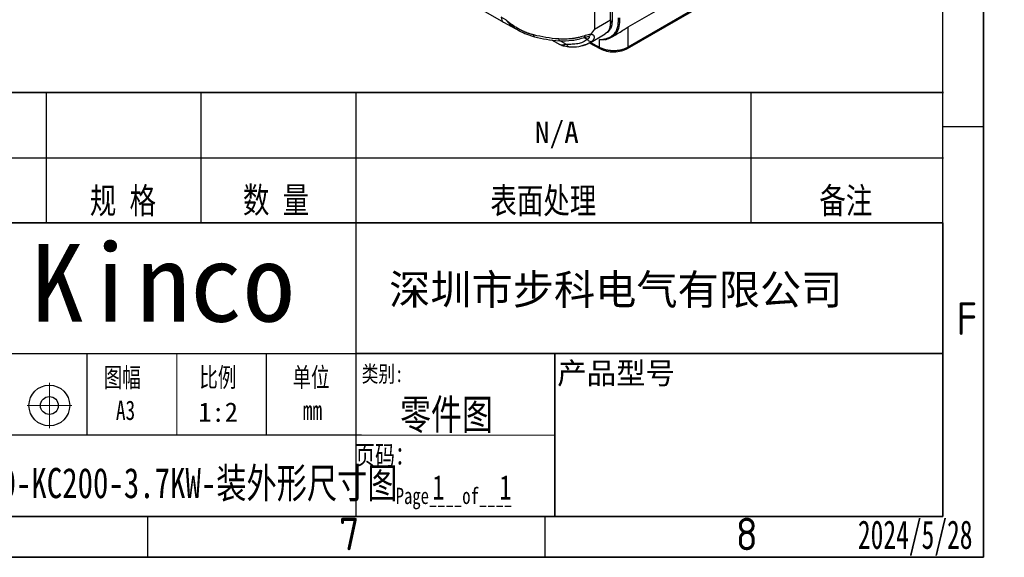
# Model space of a CAD drawing. Header units: millimetres. Extents: x 0 to 423, y 0 to 297.
# Tile 13 of 32: x 302 to 423, y 0 to 66. Entities that reach past the tile are written whole.
import ezdxf

# ---------------------------------------------------------------- set-up
doc = ezdxf.new("R2010")
doc.units = ezdxf.units.MM
doc.linetypes.add('CENTERX2', pattern=[20.32, 12.7, -2.54, 2.54, -2.54])
doc.layers.add('中心线', color=1, linetype='CENTERX2')
doc.layers.add('实线', color=2, linetype='Continuous', lineweight=25)
doc.styles.add('SLDTEXTSTYLE1', font='ISOCP')
doc.styles.add('SLDTEXTSTYLE10', font='SIMSUN.TTC', dxfattribs={"width": 0.75, "bigfont": 'bigfont'})
doc.styles.add('SLDTEXTSTYLE11', font='SIMSUN.TTC', dxfattribs={"width": 0.7, "bigfont": 'bigfont'})
doc.styles.add('SLDTEXTSTYLE12', font='SIMSUN.TTC', dxfattribs={"width": 0.729167})
doc.styles.add('SLDTEXTSTYLE15', font='HYSWLONGFANGSONG.TTF', dxfattribs={"width": 0.874533})
doc.styles.add('SLDTEXTSTYLE2', font='HYSWLONGFANGSONG.TTF', dxfattribs={"bigfont": 'bigfont'})
doc.styles.add('SLDTEXTSTYLE4', font='仿宋_GB2312', dxfattribs={"bigfont": 'bigfont'})
doc.styles.add('SLDTEXTSTYLE5', font='SIMSUN.TTC')
doc.styles.add('SLDTEXTSTYLE7', font='SIMSUN.TTC')
doc.styles.add('SLDTEXTSTYLE8', font='仿宋_GB2312', dxfattribs={"width": 0.729167})
doc.styles.add('SLDTEXTSTYLE9', font='SIMSUN.TTC', dxfattribs={"width": 0.75})

# ---------------------------------------------------------------- blocks, each defined once
blk = doc.blocks.new('SW_NOTE_0_11')
at = {"color": 0, "linetype": 'Continuous', "lineweight": 18, "insert": (1.62, 5.16), "char_height": 4, "attachment_point": 2, "style": 'SLDTEXTSTYLE1'}
blk.add_mtext('F', dxfattribs=at)
blk = doc.blocks.new('SW_NOTE_0_23')
at = {"color": 0, "linetype": 'Continuous', "lineweight": 18, "insert": (1.5, 5.16), "char_height": 4, "attachment_point": 2, "style": 'SLDTEXTSTYLE1'}
blk.add_mtext('7', dxfattribs=at)
blk = doc.blocks.new('SW_NOTE_0_25')
at = {"color": 0, "linetype": 'Continuous', "lineweight": 18, "insert": (1.5, 5.16), "char_height": 4, "attachment_point": 2, "style": 'SLDTEXTSTYLE1'}
blk.add_mtext('8', dxfattribs=at)
blk = doc.blocks.new('GB_A3_A')
at = {"color": 3, "lineweight": 35, "true_color": 0x00ff00}
for p, q in [((420, 297), (420, 0)), ((420, 0), (0, 0))]:
    blk.add_line(p, q, dxfattribs=at)
at = {"lineweight": 25}
for p, q in [((415, 5), (415, 292)), ((25, 5), (415, 5))]:
    blk.add_line(p, q, dxfattribs=at)
at = {"color": 1, "lineweight": 25}
for p, q in [((420, 52.83), (415, 52.83)), ((317.5, 0), (317.5, 5)), ((366.25, 0), (366.25, 5))]:
    blk.add_line(p, q, dxfattribs=at)
for q in [(420, 10), (410, 0)]:
    blk.add_line((420, 0), q)
at = {"color": 190, "linetype": 'Continuous', "lineweight": 18, "true_color": 0x8000ff}
for name, p in [('SW_NOTE_0_11', (416.34, 26.12)), ('SW_NOTE_0_23', (340.71, -0.3)), ('SW_NOTE_0_25', (389.46, -0.3))]:
    blk.add_blockref(name, p, dxfattribs=at)

msp = doc.modelspace()

# ---------------------------------------------------------------- linework, layer by layer
at = {"color": 7, "linetype": 'Continuous', "lineweight": 35}
for p, q in [((235.069, 57.0253), (415.069, 57.0253)), ((235.069, 41.0253), (415, 41.0253)), ((415, 41.0253), (415, 5)), ((343.069, 25.0293), (415.069, 25.0293)), ((367.4224, 24.9816), (367.4224, 5.0253)), ((415, 5), (235.069, 5))]:
    msp.add_line(p, q, dxfattribs=at)
at = {"color": 7, "linetype": 'Continuous', "lineweight": 25}
for p, q in [((305.0589, 41.0253), (305.0589, 57.0253)), ((324.0589, 41.0253), (324.0589, 57.0253)), ((343.0589, 41.0253), (343.0589, 57.0253)), ((391.4932, 41.0253), (391.4932, 57.0253)), ((235.069, 49.0253), (415.069, 49.0253)), ((343.0589, 5.0253), (343.0589, 41.0253)), ((235.069, 25.0253), (343.069, 25.0253)), ((310.069, 15.0237), (310.069, 25.0253)), ((332.069, 15.0237), (332.069, 25.0253)), ((235.7269, 15.0253), (343.7269, 15.0253)), ((343.7269, 15.0253), (367.4224, 15.0035))]:
    msp.add_line(p, q, dxfattribs=at)
at = {"color": 7, "linetype": 'Continuous', "lineweight": 18}
msp.add_line((321.069, 25.0253), (321.069, 15.0253), dxfattribs=at)
at = {"color": 3, "linetype": 'Continuous', "lineweight": 25, "true_color": 0x00ff00}
for radius in [2.5, 1.1]:
    msp.add_circle((305.429, 18.6239), radius, dxfattribs=at)
at = {"layer": '中心线', "color": 1, "linetype": 'CENTERX2', "lineweight": 18}
for p, q in [((305.429, 21.4054), (305.429, 15.8425)), ((302.6915, 18.6239), (308.1665, 18.6239))]:
    msp.add_line(p, q, dxfattribs=at)
at = {"layer": '实线', "color": 2, "linetype": 'Continuous', "lineweight": 25, "true_color": 0xffff00}
for p, q in [((374.2485, 65.9552), (374.2485, 85.8992)), ((374.4341, 86.1696), (374.4341, 65.7355)), ((372.267, 84.7553), (372.267, 64.8113)), ((340.6226, 77.5102), (361.1297, 65.6718)), ((376.4243, 65.0773), (387.6588, 71.5628)), ((376.3414, 62.4385), (387.5759, 68.9241)), ((387.6588, 69.1072), (376.4243, 62.6216)), ((361.3972, 65.9741), (360.8595, 66.2674)), ((361.1378, 65.6671), (363.0886, 64.603)), ((372.267, 64.8113), (374.2485, 65.9552)), ((374.4341, 65.7355), (374.1531, 65.5733)), ((371.6554, 63.0875), (373.614, 64.2182)), ((374, 64.5038), (373.6014, 64.2391)), ((373.8647, 64.4258), (373.9999, 64.5039)), ((374.3685, 63.8205), (374.9803, 64.1736)), ((376.4243, 62.6216), (376.4243, 65.0773)), ((367.0042, 63.5041), (368.0281, 62.9456)), ((368.8457, 62.948), (368.0125, 63.4025)), ((370.8814, 62.8389), (371.5618, 63.0354)), ((371.3931, 63.5592), (370.9811, 63.7839)), ((371.5534, 63.9068), (371.56, 63.9097)), ((371.6207, 63.1471), (373.0058, 62.3956)), ((371.6219, 63.1477), (372.0225, 63.3555)), ((371.8152, 63.1798), (372.9184, 62.5812)), ((372.9184, 62.5812), (372.9184, 63.5253)), ((373.5724, 63.546), (373.6026, 63.5499))]:
    msp.add_line(p, q, dxfattribs=at)
for points, knots in [([(360.8595, 66.2675), (360.8752, 66.1407), (360.9066, 65.8872), (361.0293, 65.6917), (361.1287, 65.6723), (361.1288, 65.6723)], [0, 0, 0, 0, 0.49994894, 0.99989787, 1, 1, 1, 1]), ([(360.8595, 66.2674), (360.8751, 66.1404), (360.9064, 65.8863), (361.0326, 65.6898), (361.1359, 65.6707), (361.1395, 65.6701)], [0, 0, 0, 0, 0.49132826, 0.98263226, 1, 1, 1, 1]), ([(364.8452, 64.0981), (364.7874, 64.1125), (364.6747, 64.1405), (364.5106, 64.1874), (364.3554, 64.2357), (364.2091, 64.2851), (364.0715, 64.3348), (363.9426, 64.3842), (363.8222, 64.4329), (363.7103, 64.4803), (363.6066, 64.5261), (363.5112, 64.5697), (363.4239, 64.611), (363.3447, 64.6495), (363.2733, 64.6851), (363.2098, 64.7175), (363.1539, 64.7466), (363.0417, 64.8059), (362.872, 64.8996), (362.5689, 65.0794), (362.2018, 65.3196), (361.853, 65.5801), (361.6211, 65.7731), (361.5082, 65.8725), (361.4525, 65.923), (361.4248, 65.9485), (361.411, 65.9613), (361.4031, 65.9686), (361.3992, 65.9723), (361.3972, 65.9741)], [0, 0, 0, 0, 0.04522037, 0.08833041, 0.12934031, 0.16825547, 0.20507793, 0.23980739, 0.27244213, 0.30297974, 0.33141738, 0.35775211, 0.38198105, 0.40410139, 0.42411057, 0.44200663, 0.45778821, 0.47145437, 0.53754558, 0.60366139, 0.73662594, 0.86836809, 0.93407802, 0.96699703, 0.98348606, 0.99173967, 0.99586896, 0.99793426, 1, 1, 1, 1]), ([(361.3972, 65.9741), (361.5537, 65.8019), (361.848, 65.4779), (362.4066, 65.0135), (362.8265, 64.7603), (363.069, 64.6141)], [0, 0, 0, 0, 0.32419384, 0.60979305, 1, 1, 1, 1]), ([(372.9184, 63.5253), (372.9682, 63.5281), (373.0668, 63.5336), (373.2108, 63.548), (373.35, 63.5668), (373.4843, 63.5903), (373.6136, 63.6185), (373.738, 63.6514), (373.8575, 63.689), (373.972, 63.7312), (374.0816, 63.7782), (374.1863, 63.8298), (374.2861, 63.8862), (374.3809, 63.9472), (374.4708, 64.0129), (374.5558, 64.0833), (374.6665, 64.1872), (374.795, 64.3339), (374.974, 64.6045), (375.1058, 64.9205), (375.1798, 65.2874), (375.2103, 65.5676), (375.2242, 65.8732), (375.2254, 66.0786), (375.2261, 66.1917)], [0, 0, 0, 0, 0.0382571, 0.07573429, 0.11245258, 0.14843435, 0.18370333, 0.21828475, 0.25220537, 0.28549354, 0.31817925, 0.3502942, 0.38187178, 0.41294713, 0.44355711, 0.47374029, 0.50353691, 0.56727001, 0.62977169, 0.75477456, 0.81347807, 0.87738534, 0.93255174, 1, 1, 1, 1]), ([(374.2485, 65.9552), (374.2484, 65.9185), (374.2481, 65.846), (374.2454, 65.7408), (374.2412, 65.6397), (374.2352, 65.543), (374.2233, 65.3996), (374.2004, 65.2183), (374.1616, 65.0281), (374.1158, 64.8725), (374.0659, 64.7431), (374.0073, 64.6251), (373.9406, 64.5174), (373.8903, 64.4566), (373.8648, 64.4257)], [0, 0, 0, 0, 0.05199033, 0.10291501, 0.15281766, 0.20174464, 0.24974513, 0.3762298, 0.49954668, 0.59411463, 0.69098468, 0.7906356, 0.89350736, 1, 1, 1, 1]), ([(374.4341, 65.7355), (374.4338, 65.7026), (374.4331, 65.6368), (374.4277, 65.541), (374.419, 65.4477), (374.4068, 65.357), (374.3911, 65.2688), (374.372, 65.1832), (374.3493, 65.1002), (374.3146, 64.9934), (374.2631, 64.8678), (374.1883, 64.7312), (374.1017, 64.6079), (374.034, 64.5386), (374, 64.5038)], [0, 0, 0, 0, 0.06284991, 0.12539692, 0.18774259, 0.24998947, 0.31224058, 0.37459894, 0.43716701, 0.50004627, 0.62538105, 0.74993794, 0.87453764, 1, 1, 1, 1]), ([(375.3663, 66.1923), (375.3603, 65.8263), (375.348, 65.0836), (374.9817, 64.2578), (374.5616, 63.9631), (374.3653, 63.8254)], [0, 0, 0, 0, 0.34116636, 0.6921155, 1, 1, 1, 1]), ([(363.0663, 64.6152), (363.3692, 64.4603), (363.9774, 64.1491), (364.605, 63.9695), (364.92, 63.8793)], [0, 0, 0, 0, 0.4979538, 1, 1, 1, 1]), ([(364.9206, 63.8818), (364.9163, 63.8829), (364.9009, 63.8868), (364.8805, 63.9151), (364.8537, 63.976), (364.8485, 64.05), (364.8452, 64.0981)], [0, 0, 0, 0, 0.09074932, 0.32989507, 0.56438778, 1, 1, 1, 1]), ([(371.1528, 64.0261), (370.912, 63.9394), (370.5327, 63.8265), (369.9973, 63.715), (369.5807, 63.6516), (369.157, 63.6107), (368.5941, 63.5848), (368.1754, 63.5938), (367.9012, 63.6097)], [-0.000000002, -0.000000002, -0.000000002, -0.000000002, 0.125, 0.1875, 0.25, 0.3125, 0.375, 0.49999999, 0.49999999, 0.49999999, 0.49999999]), ([(371.065, 63.806), (371.0694, 63.8073), (371.0878, 63.8126), (371.1121, 63.842), (371.1447, 63.9046), (371.1496, 63.9782), (371.1528, 64.0261)], [0, 0, 0, 0, 0.07612716, 0.31898471, 0.55716573, 1, 1, 1, 1]), ([(371.8067, 64.1475), (371.7811, 64.0988), (371.7302, 64.002), (371.6323, 63.9233), (371.5675, 63.9143), (371.547, 63.9115)], [0, 0, 0, 0, 0.41010009, 0.81395852, 1, 1, 1, 1]), ([(371.8067, 64.1475), (371.8089, 64.1526), (371.8136, 64.163), (371.8205, 64.1727), (371.824, 64.1778)], [0, 0, 0, 0, 0.48617636, 1, 1, 1, 1]), ([(372.0223, 63.3558), (372.0395, 63.3722), (372.0733, 63.4045), (372.1169, 63.4529), (372.1545, 63.4999), (372.1861, 63.545), (372.2121, 63.588), (372.2331, 63.6287), (372.2718, 63.72), (372.2877, 63.8235), (372.2544, 63.945), (372.2093, 64.0136), (372.1465, 64.0681), (372.0894, 64.1022), (372.0184, 64.1291), (371.9465, 64.1445), (371.8766, 64.1509), (371.8291, 64.1486), (371.8067, 64.1475)], [0, 0, 0, 0, 0.04820626, 0.09466793, 0.13923701, 0.18179911, 0.22226888, 0.26058539, 0.29670707, 0.4805122, 0.55619741, 0.67488087, 0.71956638, 0.78799925, 0.84977471, 0.90556812, 0.95557678, 1, 1, 1, 1]), ([(374.9745, 64.1841), (375.0683, 64.2344), (375.3909, 64.4074), (375.9019, 64.7613), (376.2667, 64.982), (376.4243, 65.0773)], [0, 0, 0, 0, 0.1890895, 0.64987592, 1, 1, 1, 1]), ([(364.9199, 63.8794), (365.4045, 63.7664), (366.3791, 63.5392), (367.4214, 63.4451), (367.9454, 63.3978)], [0, 0, 0, 0, 0.49723302, 1, 1, 1, 1]), ([(367.9012, 63.6097), (367.9026, 63.5622), (367.9048, 63.4891), (367.9132, 63.431), (367.9199, 63.404), (367.925, 63.4018), (367.9268, 63.401)], [0, 0, 0, 0, 0.41913493, 0.64467494, 0.8746708, 1, 1, 1, 1]), ([(367.9072, 63.3997), (368.46, 63.3881), (369.5696, 63.3647), (370.5658, 63.6571), (371.0658, 63.8039)], [0, 0, 0, 0, 0.49816003, 1, 1, 1, 1]), ([(367.9773, 62.9742), (368.1203, 62.9041), (368.4076, 62.7631), (368.8777, 62.6975), (369.1139, 62.6646)], [0, 0, 0, 0, 0.49772263, 1, 1, 1, 1]), ([(368.8457, 62.948), (368.6914, 62.9153), (368.3731, 62.8478), (368.1352, 62.8542), (368.0415, 62.9399), (368.0397, 62.9416)], [0, 0, 0, 0, 0.47974169, 0.98947198, 1, 1, 1, 1]), ([(371.3931, 63.5592), (371.2336, 63.4116), (370.9605, 63.2404), (370.5518, 63.0926), (370.229, 63.018), (369.895, 62.9716), (369.437, 62.9378), (369.0831, 62.9397), (368.8457, 62.948)], [0, 0, 0, 0, 0.25, 0.375, 0.5, 0.625, 0.75, 1, 1, 1, 1]), ([(368.8457, 62.948), (368.8691, 62.8936), (368.9052, 62.8099), (368.9835, 62.7306), (369.0502, 62.684), (369.099, 62.6699), (369.1225, 62.6632)], [0, 0, 0, 0, 0.385205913, 0.592548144, 0.804000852, 1, 1, 1, 1]), ([(369.1224, 62.6625), (369.5571, 62.639), (370.1814, 62.6053), (370.7184, 62.7845), (370.8814, 62.8389)], [0, 0, 0, 0, 0.69643429, 1, 1, 1, 1]), ([(370.7821, 62.8102), (370.8577, 62.8129), (371.1854, 62.8247), (371.4321, 63.0072), (371.6219, 63.1477)], [0, 0, 0, 0, 0.23043332, 1, 1, 1, 1]), ([(371.0637, 63.8032), (371.1559, 63.8334), (371.337, 63.8925), (371.487, 63.9004), (371.5606, 63.9043)], [0, 0, 0, 0, 0.50928642, 1, 1, 1, 1]), ([(371.5609, 63.9079), (371.5955, 63.8838), (371.6735, 63.8295), (371.6114, 63.6886), (371.4686, 63.604), (371.3931, 63.5592)], [0, 0, 0, 0, 0.27253888, 0.61485508, 1, 1, 1, 1]), ([(371.3931, 63.5592), (371.4265, 63.5112), (371.5135, 63.4165), (371.6936, 63.3188), (371.8811, 63.2984), (371.9814, 63.3323), (372.0223, 63.3558)], [0, 0, 0, 0, 0.250719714, 0.501496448, 0.752273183, 0.999979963, 0.999979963, 0.999979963, 0.999979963]), ([(373.4882, 63.5233), (373.4673, 63.5184), (373.4242, 63.5083), (373.3566, 63.4987), (373.2849, 63.4928), (373.1905, 63.4908), (373.0648, 63.4986), (372.9706, 63.5158), (372.9184, 63.5253)], [0, 0, 0, 0, 0.10797476, 0.22281096, 0.34472492, 0.47389738, 0.70840983, 1, 1, 1, 1]), ([(373.6026, 63.5499), (373.6352, 63.5536), (373.9191, 63.5863), (374.16, 63.7123), (374.3733, 63.8239)], [0, 0, 0, 0, 0.11470571, 1, 1, 1, 1]), ([(374.3653, 63.8254), (374.3573, 63.8186), (374.1591, 63.6474), (373.8846, 63.6064), (373.6212, 63.5672)], [0, 0, 0, 0, 0.03999091, 1, 1, 1, 1]), ([(369.1225, 62.6632), (369.1243, 62.6625), (369.1506, 62.6532), (369.1901, 62.649), (369.2253, 62.6617), (369.2358, 62.6654)], [0, 0, 0, 0, 0.04967696, 0.71618973, 1, 1, 1, 1]), ([(372.9184, 62.5812), (372.9461, 62.5665), (373.001, 62.5374), (373.0866, 62.497), (373.1731, 62.4595), (373.2605, 62.425), (373.3483, 62.3934), (373.4362, 62.3646), (373.524, 62.3385), (373.6113, 62.315), (373.6979, 62.294), (373.7835, 62.2754), (373.868, 62.259), (373.9511, 62.2447), (374.0327, 62.2325), (374.1125, 62.2221), (374.1906, 62.2135), (374.2667, 62.2065), (374.3407, 62.201), (374.4125, 62.1969), (374.482, 62.194), (374.5493, 62.1923), (374.6141, 62.1917), (374.7318, 62.1922), (374.9024, 62.1986), (375.1237, 62.2183), (375.3389, 62.2488), (375.5464, 62.2894), (375.7448, 62.3396), (375.933, 62.3984), (376.1095, 62.4655), (376.2747, 62.5393), (376.3746, 62.5943), (376.4243, 62.6216)], [0, 0, 0, 0, 0.02939896, 0.05816287, 0.08629175, 0.11378558, 0.14064435, 0.16686805, 0.19245669, 0.21741026, 0.24172874, 0.26541214, 0.28846045, 0.31087367, 0.33265178, 0.35379478, 0.37430268, 0.39417546, 0.41341312, 0.43201566, 0.44998307, 0.46731536, 0.48401251, 0.50007452, 0.5582222, 0.61571971, 0.67256708, 0.72876433, 0.7843115, 0.83920862, 0.89345571, 0.94705283, 1, 1, 1, 1]), ([(373.0052, 62.3969), (373.0044, 62.397), (372.9731, 62.4028), (372.9342, 62.4633), (372.9237, 62.5419), (372.9184, 62.5812)], [0, 0, 0, 0, 0.01362856, 0.50681428, 1, 1, 1, 1]), ([(373.0049, 62.3961), (373.2516, 62.2908), (373.7446, 62.0804), (374.6796, 61.9967), (375.6116, 62.1042), (376.0982, 62.3271), (376.3416, 62.4386)], [0, 0, 0, 0, 0.25020735, 0.50004543, 0.74987373, 1, 1, 1, 1]), ([(376.4243, 62.6216), (376.4195, 62.5829), (376.41, 62.5054), (376.3726, 62.4454), (376.3419, 62.4391), (376.3414, 62.439)], [0, 0, 0, 0, 0.49616593, 0.99233186, 1, 1, 1, 1])]:
    msp.add_open_spline(points, degree=3, knots=knots, dxfattribs=at)
for points in [[(367.9012, 63.6097), (366.8043, 63.6731), (365.8121, 63.8629), (364.8452, 64.0981)], [(371.824, 64.1778), (371.6262, 64.1694), (371.3984, 64.1145), (371.1528, 64.0261)], [(372.267, 64.8113), (372.1248, 64.5967), (371.9774, 64.3852), (371.8239, 64.1778)]]:
    msp.add_open_spline(points, degree=3, dxfattribs=at)

# ---------------------------------------------------------------- block references
at = {"color": 7, "linetype": 'Continuous'}
msp.add_blockref('GB_A3_A', (0, 0), dxfattribs=at)

# ---------------------------------------------------------------- texts
at = {"color": 7, "linetype": 'Continuous', "lineweight": 0}
for s, insert, char_height, attachment_point, style in [('N/A', (367.6653, 53.4674), 2.64583, 2, 'SLDTEXTSTYLE5'), ('数 量', (333.2271, 45.4393), 3.175, 2, 'SLDTEXTSTYLE10'), ('规 格', (314.449, 45.3625), 3.175, 2, 'SLDTEXTSTYLE10'), ('表面处理', (366.0123, 45.3625), 3.175, 2, 'SLDTEXTSTYLE10'), ('备注', (403.1103, 45.3625), 3.175, 2, 'SLDTEXTSTYLE10'), ('图幅', (314.3713, 23.2748), 2.38125, 2, 'SLDTEXTSTYLE11'), ('比例', (326.0963, 23.2748), 2.38125, 2, 'SLDTEXTSTYLE11'), ('单位', (337.5238, 23.2748), 2.38125, 2, 'SLDTEXTSTYLE11'), ('类别:', (346.2885, 23.5062), 2, 2, 'SLDTEXTSTYLE10'), ('A3', (314.7711, 19.237), 2.38125, 2, 'SLDTEXTSTYLE12'), ('1:2', (326.1311, 19.0073), 2.38125, 2, 'SLDTEXTSTYLE5'), ('mm', (337.6946, 19.237), 2.38125, 2, 'SLDTEXTSTYLE12'), ('页码：', (346.5955, 13.7288), 2.38125, 2, 'SLDTEXTSTYLE10'), ('1', (352.3908, 10.0888), 3, 1, 'SLDTEXTSTYLE8'), ('1', (360.6222, 10.0888), 3, 1, 'SLDTEXTSTYLE8'), ('Page____of____', (355.0466, 8.5406), 2, 2, 'SLDTEXTSTYLE9'), ('2024/5/28', (411.6195, 4.5349), 3.5, 2, 'SLDTEXTSTYLE15')]:
    msp.add_mtext(s, dxfattribs=dict(at, insert=insert, char_height=char_height, attachment_point=attachment_point, style=style))
at = {"color": 1, "linetype": 'Continuous', "lineweight": 0, "insert": (303.1969, 38.4493), "char_height": 9.525, "attachment_point": 1, "style": 'SLDTEXTSTYLE7'}
msp.add_mtext('Kinco', dxfattribs=at)
at = {"color": 3, "linetype": 'Continuous', "lineweight": 0, "true_color": 0x00ff00}
for s, insert, char_height, attachment_point, style in [('深圳市步科电气有限公司', (347.1049, 34.711), 3.704167, 1, 'SLDTEXTSTYLE4'), ('零件图', (354.1324, 19.3834), 3.70417, 2, 'SLDTEXTSTYLE10'), ('00-KC200-3.7KW-装外形尺寸图 ', (297.554, 10.968), 3.704167, 1, 'SLDTEXTSTYLE2')]:
    msp.add_mtext(s, dxfattribs=dict(at, insert=insert, char_height=char_height, attachment_point=attachment_point, style=style))
at = {"color": 7, "linetype": 'Continuous', "lineweight": 18, "insert": (367.7207, 23.9155), "char_height": 2.64583, "attachment_point": 1, "style": 'SLDTEXTSTYLE4'}
msp.add_mtext('产品型号', dxfattribs=at)

doc.saveas('drawing.dxf')
